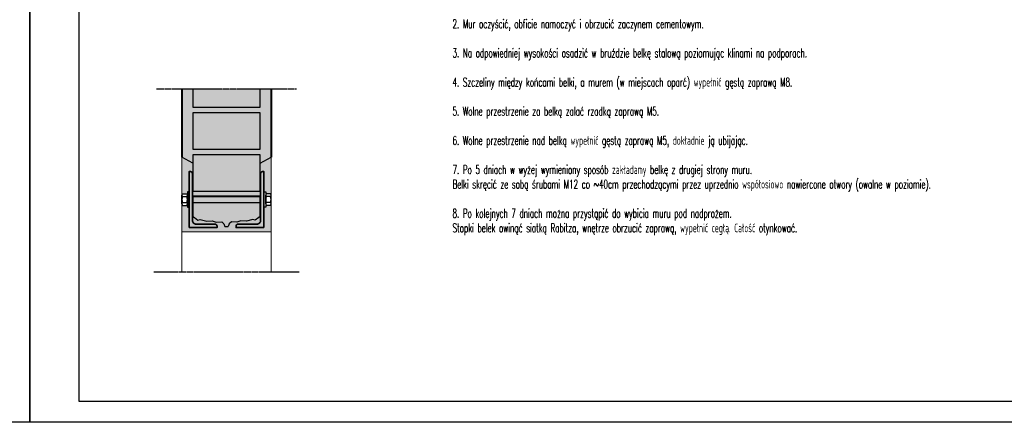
# Model space of a CAD drawing. Extents: x 678233 to 771511, y -128679 to -91169.
# Tile 49 of 62: x 764010 to 765418, y -104387 to -103811. Entities that reach past the tile are written whole.
import ezdxf

# ---------------------------------------------------------------- set-up
doc = ezdxf.new("R2010")
doc.units = 0
doc.linetypes.add('DASHED', pattern=[0.75, 0.5, -0.25])
for name, color, linetype in [('0-BRUZDA', 5, 'CONTINUOUS'), ('K-belki stalowe hach', 204, 'CONTINUOUS'), ('K-hatch', 8, 'CONTINUOUS'), ('K-hatch żelbet', 8, 'CONTINUOUS'), ('K-przerywana', 8, 'DASHED'), ('ramka', 2, 'CONTINUOUS'), ('sc_istniejące', 3, 'CONTINUOUS')]:
    doc.layers.add(name, color=color, linetype=linetype)
for name, color, linetype, lineweight in [('K-opisy', 2, 'CONTINUOUS', 18), ('K-stal wzmocnienia', 200, 'CONTINUOUS', 35), ('K-widok', 7, 'CONTINUOUS', 20), ('K-wymiary', 8, 'CONTINUOUS', 13), ('K-ściany istniejące', 12, 'CONTINUOUS', 40)]:
    doc.layers.add(name, color=color, linetype=linetype, lineweight=lineweight)
doc.styles.add('ROMANS', font='romans.shx', dxfattribs={"width": 0.6})

msp = doc.modelspace()

# ---------------------------------------------------------------- hatches: boundary and pattern name
at = {"layer": 'K-belki stalowe hach', "linetype": 'ByBlock', "ltscale": 25}
h = msp.add_hatch(color=256, dxfattribs=at)
h.dxf.hatch_style = 1
h.paths.add_polyline_path([(764289.24, -104103.32), (764262.44, -104103.32, -0.4142136), (764256.84, -104097.72), (764256.84, -104030.92, 0.4142136), (764254.04, -104028.12), (764252.04, -104028.12), (764252.04, -104108.12), (764292.04, -104108.12), (764292.04, -104106.12, 0.4142136)])
h.paths.add_polyline_path([(764359.24, -104028.12), (764357.24, -104028.12, 0.4142136), (764354.44, -104030.92), (764354.44, -104097.72, -0.4142136), (764348.84, -104103.32), (764322.04, -104103.32, 0.4142136), (764319.24, -104106.12), (764319.24, -104108.12), (764359.24, -104108.12)])
at = {"layer": 'K-hatch'}
h = msp.add_hatch(color=17, dxfattribs=at)
h.paths.add_polyline_path([(764369.64, -104007.32), (764353.64, -104016.13), (764353.64, -104056.12), (764257.64, -104056.12), (764257.64, -104016.13), (764241.64, -104007.32), (764241.84, -104061.88, -0.2072984), (764242.74, -104059.81), (764248.74, -104059.81, -0.2072984), (764249.64, -104061.88), (764249.64, -104057.32), (764252.04, -104057.32), (764252.04, -104028.12), (764254.04, -104028.12, -0.4142136), (764256.84, -104030.92), (764256.84, -104063.32), (764354.44, -104063.32), (764354.44, -104030.92, -0.4142136), (764357.24, -104028.12), (764359.24, -104028.12), (764359.24, -104057.32), (764361.64, -104057.32), (764361.64, -104061.88, -0.2072984), (764362.54, -104059.81), (764368.54, -104059.81, -0.2072984), (764369.44, -104061.88)], flags=17)
h.paths.add_polyline_path([(764369.44, -104074.35, -0.2072984), (764368.54, -104076.43), (764362.54, -104076.43, -0.2072984), (764361.64, -104074.35), (764361.64, -104078.92), (764359.24, -104078.92), (764359.24, -104108.12), (764319.24, -104108.12), (764319.24, -104106.12, -0.4142136), (764322.04, -104103.32), (764348.84, -104103.32, 0.4142136), (764354.44, -104097.72), (764354.44, -104072.92), (764353.64, -104072.92), (764353.64, -104092.15), (764351.66, -104093.7), (764346.68, -104097.61), (764343.43, -104096.87), (764334.06, -104099.22), (764326.27, -104098.4), (764320.45, -104100.37), (764312.54, -104100.13), (764309.5, -104102.85), (764308.03, -104106.48), (764303.26, -104106.48), (764301.78, -104102.85), (764298.75, -104100.13), (764290.84, -104100.37), (764285.01, -104098.4), (764277.23, -104099.22), (764267.85, -104096.87), (764264.61, -104097.61), (764259.63, -104093.7), (764257.64, -104092.15), (764257.64, -104072.92), (764256.84, -104072.92), (764256.84, -104097.72, 0.4142136), (764262.44, -104103.32), (764289.24, -104103.32, -0.4142136), (764292.04, -104106.12), (764292.04, -104108.12), (764252.04, -104108.12), (764252.04, -104078.92), (764249.64, -104078.92), (764249.64, -104074.35, -0.2072984), (764248.74, -104076.43), (764242.74, -104076.43, -0.2072984), (764241.84, -104074.35), (764241.64, -104114.32), (764369.64, -104114.32)])
h.paths.add_polyline_path([(764252.04, -104028.12), (764254.04, -104028.12, -0.4142136), (764256.84, -104030.92), (764256.84, -104063.32), (764354.44, -104063.32), (764354.44, -104030.92, -0.4142136), (764357.24, -104028.12), (764359.24, -104028.12), (764359.24, -104057.32), (764361.64, -104057.32), (764361.64, -104061.88, -0.2072984), (764362.54, -104059.81), (764368.54, -104059.81, -0.2072984), (764369.44, -104061.88), (764369.64, -104007.32), (764353.64, -104016.13), (764353.64, -104056.12), (764257.64, -104056.12), (764257.64, -104016.13), (764241.64, -104007.32), (764241.84, -104061.91, -0.2092107), (764242.74, -104059.81), (764248.74, -104059.81, -0.2072984), (764249.64, -104061.88), (764249.64, -104057.32), (764252.04, -104057.32)], flags=17)
for points in [[(764252.04, -104028.12), (764254.04, -104028.12, -0.4142136), (764256.84, -104030.92), (764257.64, -104030.92), (764257.64, -104016.13), (764241.64, -104007.32), (764241.84, -104061.88, -0.2072984), (764242.74, -104059.81), (764248.74, -104059.81, -0.2072984), (764249.64, -104061.88), (764249.64, -104057.32), (764252.04, -104057.32)], [(764369.64, -104007.32), (764353.64, -104016.13), (764353.64, -104030.92), (764354.44, -104030.92, -0.4142136), (764357.24, -104028.12), (764359.24, -104028.12), (764359.24, -104057.32), (764361.64, -104057.32), (764361.64, -104061.88, -0.2072984), (764362.54, -104059.81), (764368.54, -104059.81, -0.2072984), (764369.44, -104061.88)]]:
    msp.add_hatch(color=17, dxfattribs=at).paths.add_polyline_path(points)
at = {"layer": 'K-hatch żelbet', "ltscale": 100}
h = msp.add_hatch(color=251, dxfattribs=at)
h.paths.add_polyline_path([(764353.64, -103910.12), (764257.64, -103910.12), (764257.64, -103936.12), (764353.64, -103936.12)], flags=17)
h.paths.add_polyline_path([(764353.64, -103944.12), (764257.64, -103944.12), (764257.64, -103996.12), (764353.64, -103996.12)], flags=16)
h.paths.add_polyline_path([(764353.64, -104004.12), (764257.64, -104004.12), (764257.64, -104056.12), (764353.64, -104056.12)])
h.paths.add_polyline_path([(764369.64, -103910.12), (764353.64, -103910.12), (764353.64, -103936.12), (764257.64, -103936.12), (764257.64, -103910.12), (764241.64, -103910.12), (764241.64, -104007.32), (764257.64, -104016.13), (764257.64, -104004.12), (764353.64, -104004.12), (764353.64, -104016.13), (764369.64, -104007.32)])
h.paths.add_polyline_path([(764353.64, -103996.12), (764257.64, -103996.12), (764257.64, -103944.12), (764353.64, -103944.12)], flags=16)
h.paths.add_polyline_path([(764353.64, -104056.71), (764257.64, -104056.4), (764257.64, -104072.92), (764353.64, -104072.92)])
h.paths.add_polyline_path([(764353.64, -104072.92), (764257.64, -104072.92), (764257.64, -104092.15), (764259.63, -104093.7), (764264.61, -104097.61), (764267.85, -104096.87), (764277.23, -104099.22), (764285.01, -104098.4), (764290.84, -104100.37), (764298.75, -104100.13), (764301.78, -104102.85), (764303.26, -104106.48), (764308.03, -104106.48), (764309.5, -104102.85), (764312.54, -104100.13), (764320.45, -104100.37), (764326.27, -104098.4), (764334.06, -104099.22), (764343.43, -104096.87), (764346.68, -104097.61), (764351.66, -104093.7), (764353.64, -104092.15)])

# ---------------------------------------------------------------- linework, layer by layer
at = {"layer": '0-BRUZDA', "color": 5}
for p, q in [((764257.64, -104016.13), (764241.64, -104007.32)), ((764353.64, -104016.13), (764369.64, -104007.32)), ((764303.26, -104106.48), (764308.03, -104106.48))]:
    msp.add_line(p, q, dxfattribs=at)
for points in [[(764257.64, -103910.12), (764257.64, -103936.12), (764353.64, -103936.12), (764353.64, -103910.12)], [(764257.64, -104004.12), (764257.64, -104056.12), (764353.64, -104056.12), (764353.64, -104004.12), (764257.64, -104004.12)], [(764353.64, -104092.15), (764353.64, -104064.12), (764257.64, -104064.12), (764257.64, -104092.15)], [(764257.64, -104092.15), (764257.64, -104092.15), (764259.63, -104093.7), (764264.61, -104097.61), (764267.85, -104096.87), (764277.23, -104099.22), (764285.01, -104098.4), (764290.84, -104100.37), (764298.75, -104100.13), (764301.78, -104102.85), (764303.26, -104106.48)], [(764353.64, -104092.15), (764353.64, -104092.15), (764351.66, -104093.7), (764346.68, -104097.61), (764343.43, -104096.87), (764334.06, -104099.22), (764326.27, -104098.4), (764320.45, -104100.37), (764312.54, -104100.13), (764309.5, -104102.85), (764308.03, -104106.48)]]:
    msp.add_lwpolyline(points, dxfattribs=at)
msp.add_lwpolyline([(764257.64, -103996.12), (764353.64, -103996.12), (764353.64, -103944.12), (764257.64, -103944.12)], close=True, dxfattribs=at)
at = {"layer": 'K-przerywana', "color": 251, "ltscale": 2}
msp.add_line((764405.64, -103910.12), (764205.64, -103910.12), dxfattribs=at)
msp.add_lwpolyline([(764201.64, -104171.31), (764409.64, -104171.31)], dxfattribs=at)
at = {"layer": 'K-stal wzmocnienia'}
for points in [[(764252.04, -104108.12), (764292.04, -104108.12), (764292.04, -104106.12, 0.4142136), (764289.24, -104103.32), (764262.44, -104103.32, -0.4142136), (764256.84, -104097.72), (764256.84, -104030.92, 0.4142136), (764254.04, -104028.12), (764252.04, -104028.12), (764252.04, -104108.12)], [(764359.24, -104108.12), (764319.24, -104108.12), (764319.24, -104106.12, -0.4142136), (764322.04, -104103.32), (764348.84, -104103.32, 0.4142136), (764354.44, -104097.72), (764354.44, -104030.92, -0.4142136), (764357.24, -104028.12), (764359.24, -104028.12), (764359.24, -104108.12)]]:
    msp.add_lwpolyline(points, format="xyb", dxfattribs=at)
at = {"layer": 'K-widok'}
for points in [[(764241.64, -104114.32), (764241.64, -104171.31)], [(764369.64, -104114.32), (764369.64, -104171.31)]]:
    msp.add_lwpolyline(points, dxfattribs=at)
at = {"layer": 'K-wymiary'}
for p, q in [((764256.84, -104030.92), (764257.64, -104030.92)), ((764354.44, -104030.92), (764353.64, -104030.92))]:
    msp.add_line(p, q, dxfattribs=at)
msp.add_lwpolyline([(764241.64, -104007.32), (764241.64, -104114.32), (764369.64, -104114.32), (764369.64, -104007.32)], dxfattribs=at)
at = {"layer": 'K-ściany istniejące'}
for p, q in [((764241.64, -103910.12), (764241.64, -104007.32)), ((764369.64, -103910.12), (764369.64, -104007.32))]:
    msp.add_line(p, q, dxfattribs=at)
at = {"layer": 'ramka', "color": 1}
for points in [[(761924.31, -102901.51), (764024.31, -102901.51), (764024.31, -104386.51), (761924.31, -104386.51)], [(764024.31, -102901.51), (766124.31, -102901.51), (766124.31, -104386.51), (764024.31, -104386.51)]]:
    msp.add_lwpolyline(points, close=True, dxfattribs=at)
at = {"layer": 'ramka', "color": 3}
msp.add_lwpolyline([(764094.31, -104356.51), (766094.31, -104356.51), (766094.31, -102931.51), (764094.31, -102931.51)], close=True, dxfattribs=at)
at = {"layer": 'sc_istniejące', "color": 1}
for p, q in [((764242.74, -104059.81), (764248.74, -104059.81)), ((764368.54, -104059.81), (764362.54, -104059.81)), ((764241.84, -104063.96), (764241.84, -104061.88)), ((764241.84, -104072.27), (764241.84, -104063.96)), ((764241.84, -104074.35), (764241.84, -104072.27)), ((764242.74, -104063.96), (764248.74, -104063.96)), ((764242.74, -104072.27), (764248.74, -104072.27)), ((764249.64, -104063.96), (764249.64, -104061.88)), ((764249.64, -104063.96), (764249.64, -104061.88)), ((764249.64, -104063.96), (764249.64, -104061.88)), ((764249.64, -104072.27), (764249.64, -104063.96)), ((764249.64, -104072.27), (764249.64, -104063.96)), ((764249.64, -104072.27), (764249.64, -104063.96)), ((764249.64, -104074.35), (764249.64, -104072.27)), ((764249.64, -104074.35), (764249.64, -104072.27)), ((764249.64, -104074.35), (764249.64, -104072.27)), ((764354.44, -104063.32), (764256.84, -104063.32)), ((764354.44, -104072.92), (764256.84, -104072.92)), ((764361.64, -104063.96), (764361.64, -104061.88)), ((764361.64, -104063.96), (764361.64, -104061.88)), ((764361.64, -104063.96), (764361.64, -104061.88)), ((764361.64, -104072.27), (764361.64, -104063.96)), ((764361.64, -104072.27), (764361.64, -104063.96)), ((764361.64, -104072.27), (764361.64, -104063.96)), ((764361.64, -104074.35), (764361.64, -104072.27)), ((764361.64, -104074.35), (764361.64, -104072.27)), ((764361.64, -104074.35), (764361.64, -104072.27)), ((764368.54, -104063.96), (764362.54, -104063.96)), ((764368.54, -104072.27), (764362.54, -104072.27)), ((764369.44, -104063.96), (764369.44, -104061.88)), ((764369.44, -104072.27), (764369.44, -104063.96)), ((764369.44, -104074.35), (764369.44, -104072.27)), ((764242.74, -104076.43), (764248.74, -104076.43)), ((764368.54, -104076.43), (764362.54, -104076.43))]:
    msp.add_line(p, q, dxfattribs=at)
for points in [[(764252.04, -104057.32), (764249.64, -104057.32), (764249.64, -104078.92), (764252.04, -104078.92)], [(764359.24, -104057.32), (764361.64, -104057.32), (764361.64, -104078.92), (764359.24, -104078.92)]]:
    msp.add_lwpolyline(points, close=True, dxfattribs=at)
for centre, radius, start, end in [((764244.69, -104061.88), 2.85, 133.15422, 226.84578), ((764246.79, -104061.88), 2.85, 313.15422, 46.84578), ((764364.49, -104061.88), 2.85, 133.15422, 226.84578), ((764366.59, -104061.88), 2.85, 313.15422, 46.84578), ((764251.88, -104068.12), 10.04, 155.55634, 204.44366), ((764244.69, -104074.35), 2.85, 133.15422, 226.84578), ((764239.6, -104068.12), 10.04, 335.55634, 24.44366), ((764246.79, -104074.35), 2.85, 313.15422, 46.84578), ((764371.68, -104068.12), 10.04, 155.55634, 204.44366), ((764364.49, -104074.35), 2.85, 133.15422, 226.84578), ((764359.4, -104068.12), 10.04, 335.55634, 24.44366), ((764366.59, -104074.35), 2.85, 313.15422, 46.84578)]:
    msp.add_arc(centre, radius, start, end, dxfattribs=at)

# ---------------------------------------------------------------- texts
at = {"layer": 'K-opisy', "insert": (764628.99, -103706.51), "char_height": 12.5, "width": 790.5819, "attachment_point": 1, "style": 'ROMANS'}
msp.add_mtext('{\\L\\C4;KOLEJNOŚĆ PRAC:\\l\\P\\pxi-1.3333,l1.3333;}\\P\\pi0,l0;1. Tylko z jednej strony muru na odpowiednim poziomie (nad projektowanym otworem) wykuć bruzdę o głębokości ~7cm i wysokości ~2cm na półkę projektowanego kątownika stalowego.\\P\\pi-1.3333,l1.3333;\\P2. Mur oczyścić, obficie namoczyć i obrzucić zaczynem cementowym.\\P\\P3. Na odpowiedniej wysokości osadzić w bruździe belkę stalową poziomując klinami na podporach.\\P\\P4. Szczeliny między końcami belki, a murem (w miejscach oparć) wypełnić gęstą zaprawą M8.\\P\\P5. Wolne przestrzenie za belką zalać rzadką zaprawą M5.\\P\\P6. Wolne przestrzenie nad belką wypełnić gęstą zaprawą M5, dokładnie ją ubijając.\\P\\P7. Po 5 dniach w wyżej wymieniony sposób zakładamy belkę z drugiej strony muru. ^JBelki skręcić ze sobą śrubami M12 co ~40cm przechodzącymi przez uprzednio współosiowo nawiercone otwory (owalne w poziomie).\\P\\pi0,l0;\\P\\pi-1.3333,l1.3333;8. Po kolejnych 7 dniach można przystąpić do wybicia muru pod nadprożem. ^JStopki belek owinąć siatką Rabitza, wnętrze obrzucić zaprawą, wypełnić cegłą. Całość otynkować.', dxfattribs=at)

doc.saveas('drawing.dxf')
